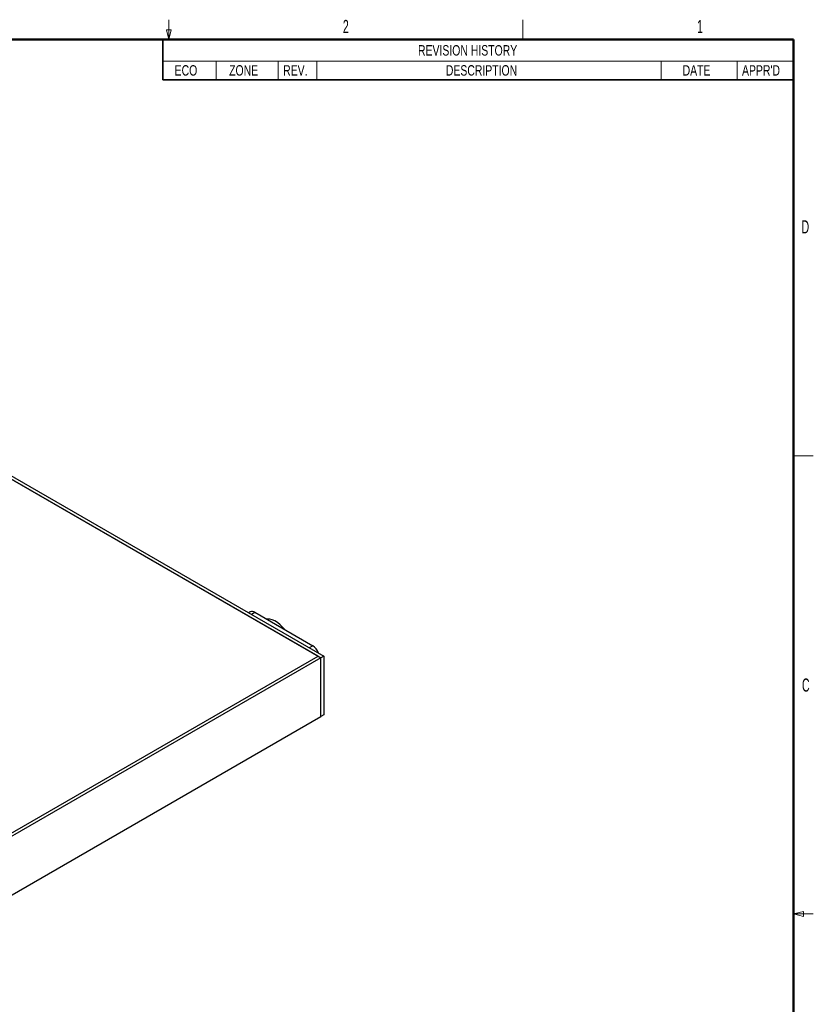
# Model space of a CAD drawing. Header units: millimetres. Extents: x 0 to 844, y -2 to 552.
# Tile 65 of 65: x 602 to 844, y 252 to 552. Entities that reach past the tile are written whole.
import ezdxf

# ---------------------------------------------------------------- set-up
doc = ezdxf.new("R2010")
doc.units = ezdxf.units.MM
doc.styles.add('SLDTEXTSTYLE0', font='TXT', dxfattribs={"width": 0.605})
doc.styles.add('SLDTEXTSTYLE3', font='TXT', dxfattribs={"width": 0.75})

# ---------------------------------------------------------------- blocks, each defined once
blk = doc.blocks.new('SW_TABLEANNOTATION_0')
at = {"color": 0, "linetype": 'Continuous', "lineweight": 35}
for p, q in [((0, 0), (0, -6.56)), ((0, 0), (16.26, 0)), ((0, 0), (0, -12.23)), ((192.33, 0), (0, 0)), ((16.26, 0), (35.18, 0)), ((35.18, 0), (46.98, 0)), ((46.98, 0), (151.92, 0)), ((151.92, 0), (175.1, 0)), ((175.1, 0), (192.33, 0)), ((192.33, 0), (192.33, -6.56)), ((192.33, -12.23), (192.33, 0)), ((0, -6.56), (0, -12.23)), ((192.33, -6.56), (192.33, -12.23)), ((0, -12.23), (16.26, -12.23)), ((0, -12.23), (192.33, -12.23)), ((16.26, -12.23), (35.18, -12.23)), ((35.18, -12.23), (46.98, -12.23)), ((46.98, -12.23), (151.92, -12.23)), ((151.92, -12.23), (175.1, -12.23)), ((175.1, -12.23), (192.33, -12.23))]:
    blk.add_line(p, q, dxfattribs=at)
at = {"color": 0, "linetype": 'Continuous', "lineweight": 18}
for p, q in [((0, -6.56), (16.26, -6.56)), ((16.26, -6.56), (16.26, -12.23)), ((16.26, -6.56), (35.18, -6.56)), ((35.18, -6.56), (35.18, -12.23)), ((35.18, -6.56), (46.98, -6.56)), ((46.98, -6.56), (46.98, -12.23)), ((46.98, -6.56), (151.92, -6.56)), ((151.92, -6.56), (151.92, -12.23)), ((151.92, -6.56), (175.1, -6.56)), ((175.1, -6.56), (175.1, -12.23)), ((175.1, -6.56), (192.33, -6.56))]:
    blk.add_line(p, q, dxfattribs=at)
at = {"color": 0, "linetype": 'Continuous', "lineweight": 18, "char_height": 3.175, "attachment_point": 1, "style": 'SLDTEXTSTYLE3'}
for s, insert in [('REVISION HISTORY', (77.8, -1.7)), ('ECO', (3.6, -7.81)), ('ZONE', (20.22, -7.81)), ('REV.', (36.68, -7.81)), ('DESCRIPTION', (86.29, -7.81)), ('DATE', (158.48, -7.81)), ("APPR'D", (176.6, -7.81))]:
    blk.add_mtext(s, dxfattribs=dict(at, insert=insert))

msp = doc.modelspace()

# ---------------------------------------------------------------- linework, layer by layer
at = {"color": 7, "linetype": 'Continuous', "lineweight": 18}
for p, q in [((647.7, 546.1), (647.7, 552.1)), ((755.65, 546.1), (755.65, 552.1)), ((647.7, 546.1), (646.95, 549.1)), ((646.95, 549.1), (648.45, 549.1)), ((647.7, 546.1), (648.45, 549.1)), ((838.2, 419.1), (844.2, 419.1)), ((838.2, 279.4), (841.2, 280.15)), ((838.2, 279.4), (841.2, 278.65)), ((838.2, 279.4), (844.2, 279.4)), ((841.2, 278.65), (841.2, 280.15))]:
    msp.add_line(p, q, dxfattribs=at)
at = {"color": 7, "linetype": 'Continuous', "lineweight": 50}
for p, q in [((25.4, 546.1), (838.2, 546.1)), ((838.2, 546.1), (838.2, 12.7))]:
    msp.add_line(p, q, dxfattribs=at)
at = {"color": 7, "linetype": 'Continuous', "lineweight": 25}
for p, q in [((539.387, 447.866), (694.95, 358.061)), ((538.503, 447.356), (694.066, 357.551)), ((693.183, 358.061), (539.387, 446.846)), ((672.539, 371.566), (672.048, 371.283)), ((673.914, 371.43), (691.592, 361.225)), ((588.884, 297.851), (693.183, 358.061)), ((694.066, 357.551), (589.768, 297.341)), ((693.183, 358.061), (694.066, 357.551)), ((694.95, 358.061), (694.066, 357.551)), ((694.066, 339.587), (694.066, 357.551)), ((694.95, 358.061), (694.95, 340.098)), ((597.299, 283.725), (694.066, 339.587)), ((694.95, 340.098), (694.066, 339.587))]:
    msp.add_line(p, q, dxfattribs=at)
at = {"color": 8, "linetype": 'Continuous', "lineweight": 25}
for p, q in [((672.853, 370.818), (673.914, 371.43)), ((691.592, 361.225), (690.531, 360.613))]:
    msp.add_line(p, q, dxfattribs=at)
at = {"color": 7, "linetype": 'Continuous', "lineweight": 25, "flags": 128}
msp.add_lwpolyline([(682.926, 366.227), (682.395, 366.872), (681.639, 367.639), (680.848, 368.283), (680.04, 368.786), (679.238, 369.137), (678.462, 369.325), (677.732, 369.347), (677.559, 369.326)], dxfattribs=at)
at = {"color": 7, "linetype": 'Continuous', "lineweight": 25}
for centre, radius, start, end in [((673.108, 370.306), 1.383, 54.3826, 114.30704), ((689.3, 357.655), 4.242, 18.49903, 57.31144)]:
    msp.add_arc(centre, radius, start, end, dxfattribs=at)

# ---------------------------------------------------------------- block references
at = {"color": 7, "linetype": 'Continuous', "lineweight": 18}
msp.add_blockref('SW_TABLEANNOTATION_0', (645.867, 546.1), dxfattribs=at)

# ---------------------------------------------------------------- texts
at = {"color": 7, "linetype": 'Continuous', "lineweight": 0, "char_height": 4, "attachment_point": 2, "style": 'SLDTEXTSTYLE0'}
for s, insert in [('2', (701.668, 552.093)), ('1', (809.664, 552.094)), ('D', (841.764, 490.98)), ('C', (841.911, 351.226))]:
    msp.add_mtext(s, dxfattribs=dict(at, insert=insert))

doc.saveas('drawing.dxf')
